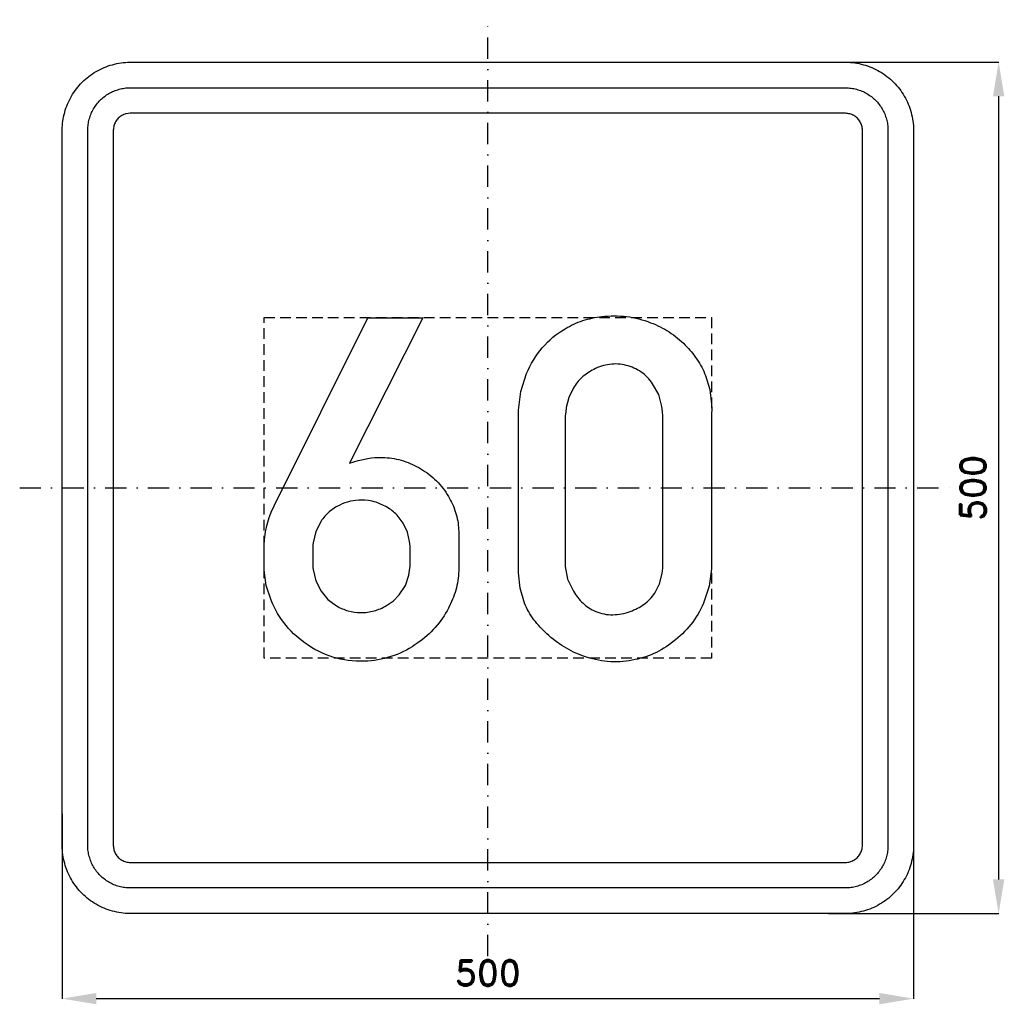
# Model space of a CAD drawing. Header units: millimetres. Extents: x -275 to 303, y -303 to 275.
import ezdxf

# ---------------------------------------------------------------- set-up
doc = ezdxf.new("R2010")
doc.units = ezdxf.units.MM
doc.header["$LTSCALE"] = 5
doc.linetypes.add('ČERCHOVANÁX2', pattern=[2, 1, -0.5, 0, -0.5])
doc.linetypes.add('ČÁRKOVANÁX2', pattern=[1.5, 1, -0.5])
doc.layers.add('Kóty', color=2, linetype='Continuous')
doc.layers.add('Značka', color=7, linetype='Continuous')
doc.styles.get("Standard").update_dxf_attribs({"font": 'romand.shx', "height": 15})
doc.dimstyles.get("Standard").update_dxf_attribs({"dimtxt": 15, "dimasz": 20, "dimexe": 0.18, "dimexo": 0.0625, "dimgap": 7.5, "dimtad": 1, "dimdec": 0, "dimzin": 0, "dimdsep": 46, "dimtxsty": 'Standard', "dimcen": 0.09, "dimadec": 0, "dimazin": 0, "dimtfac": 1, "dimtdec": 0, "dimtofl": 0, "dimtmove": 0, "dimatfit": 3, "dimfxl": 1, "dimtolj": 1, "dimtzin": 0, "dimarcsym": 0})

# ---------------------------------------------------------------- blocks, each defined once
blk = doc.blocks.new('*D0')
at = {"layer": 'Defpoints', "color": 0, "transparency": 16777216}
for p in [(197.45, 250), (200.02, -250), (300, -250)]:
    blk.add_point(p, dxfattribs=at)
at = {"layer": 'Kóty', "color": 0, "lineweight": -2, "transparency": 16777216}
for p, q in [((197.51, 250), (300.18, 250)), ((300, 230), (300, -230)), ((200.08, -250), (300.18, -250))]:
    blk.add_line(p, q, dxfattribs=at)
at = {"layer": 'Kóty', "color": 0, "transparency": 16777216}
for points in [[(296.67, 230), (303.33, 230), (300, 250)], [(296.67, -230), (303.33, -230), (300, -250)]]:
    blk.add_solid(points, dxfattribs=at)
at = {"layer": 'Kóty', "color": 0, "transparency": 16777216, "insert": (285, 0), "char_height": 15, "attachment_point": 5, "rotation": 90}
blk.add_mtext('\\A1;500', dxfattribs=at)
blk = doc.blocks.new('*D1')
at = {"layer": 'Defpoints', "color": 0, "transparency": 16777216}
for p in [(-250, -191.31), (250, -210), (250, -300)]:
    blk.add_point(p, dxfattribs=at)
at = {"layer": 'Kóty', "color": 0, "lineweight": -2, "transparency": 16777216}
for p, q in [((-250, -191.37), (-250, -300.18)), ((250, -210.06), (250, -300.18)), ((-230, -300), (230, -300))]:
    blk.add_line(p, q, dxfattribs=at)
at = {"layer": 'Kóty', "color": 0, "transparency": 16777216}
for points in [[(-230, -296.67), (-230, -303.33), (-250, -300)], [(230, -296.67), (230, -303.33), (250, -300)]]:
    blk.add_solid(points, dxfattribs=at)
at = {"layer": 'Kóty', "color": 0, "transparency": 16777216, "insert": (0, -285), "char_height": 15, "attachment_point": 5}
blk.add_mtext('\\A1;500', dxfattribs=at)

msp = doc.modelspace()

# ---------------------------------------------------------------- linework, layer by layer
at = {"layer": 'Značka', "color": 6, "linetype": 'ČERCHOVANÁX2', "ltscale": 2.5}
for points in [[(0, -275), (0, 275)], [(-275, 0), (275, 0)]]:
    msp.add_lwpolyline(points, dxfattribs=at)
at = {"layer": 'Značka', "color": 5}
for points in [[(-210, -250), (-210.157, -250), (-210.314, -249.999, -0.0321795), (-215.479, -249.637, -0.0354417), (-220.555, -248.582, -0.0362703), (-225.464, -246.923, -0.0344214), (-230.091, -244.589, -0.0337228), (-234.402, -241.714, -0.0340857), (-238.284, -238.284, -0.0342101), (-241.717, -234.403, -0.0342303), (-244.589, -230.091, -0.0340422), (-246.906, -225.46, -0.0334123), (-248.582, -220.555, -0.0341272), (-249.654, -215.477, -0.0367437), (-249.999, -210.314), (-250, -210.157), (-250, -210), (-250, 210), (-250, 210.157), (-249.999, 210.314, -0.0321794), (-249.637, 215.479, -0.0354442), (-248.582, 220.555, -0.0362649), (-246.923, 225.464, -0.0344166), (-244.589, 230.091, -0.0337177), (-241.714, 234.402, -0.0340796), (-238.284, 238.284, -0.0342128), (-234.403, 241.717, -0.0342224), (-230.091, 244.589, -0.0340475), (-225.46, 246.906, -0.033405), (-220.555, 248.582, -0.0341289), (-215.477, 249.654, -0.0367407), (-210.314, 249.999), (-210.157, 250), (-210, 250), (210, 250), (210.157, 250), (210.314, 249.999, -0.0321794), (215.479, 249.637, -0.0354428), (220.555, 248.582, -0.0362594), (225.464, 246.923, -0.0344088), (230.091, 244.589, -0.0337189), (234.402, 241.714, -0.0340731), (238.284, 238.284, -0.0342144), (241.717, 234.403, -0.0342259), (244.589, 230.091, -0.0340499), (246.906, 225.46, -0.0334066), (248.582, 220.555, -0.0341277), (249.654, 215.477, -0.0367414), (249.999, 210.314), (250, 210.157), (250, 210), (250, -210), (250, -210.157), (249.999, -210.314, -0.0321795), (249.637, -215.479, -0.0354421), (248.582, -220.555, -0.0362592), (246.923, -225.464, -0.0344116), (244.589, -230.091, -0.033722), (241.714, -234.402, -0.0340791), (238.284, -238.284, -0.0342076), (234.403, -241.717, -0.0342334), (230.091, -244.589, -0.0340472), (225.46, -246.906, -0.0334177), (220.555, -248.582, -0.0341277), (215.477, -249.654, -0.0367473), (210.314, -249.999), (210.157, -250), (210, -250), (-210, -250)], [(-210, -235), (-210.098, -235), (-210.196, -234.999, -0.0321795), (-213.424, -234.773, -0.0354416), (-216.597, -234.114, -0.0362629), (-219.665, -233.077, -0.0344152), (-222.557, -231.618, -0.0337193), (-225.251, -229.821, -0.034085), (-227.678, -227.678, -0.0342046), (-229.823, -225.252, -0.034229), (-231.618, -222.557, -0.0340469), (-233.066, -219.663, -0.0334131), (-234.114, -216.597, -0.0341266), (-234.784, -213.423, -0.0367459), (-234.999, -210.196), (-235, -210.098), (-235, -210), (-235, 210), (-235, 210.098), (-234.999, 210.196, -0.0321788), (-234.773, 213.424, -0.0354481), (-234.114, 216.597, -0.0362683), (-233.077, 219.665, -0.0344122), (-231.618, 222.557, -0.0337222), (-229.821, 225.251, -0.0340955), (-227.678, 227.678, -0.0341878), (-225.252, 229.823, -0.0342259), (-222.557, 231.618, -0.0340259), (-219.663, 233.066, -0.0334071), (-216.597, 234.114, -0.0341381), (-213.423, 234.784, -0.0367365), (-210.196, 234.999), (-210.098, 235), (-210, 235), (210, 235), (210.098, 235), (210.196, 234.999, -0.0321976), (213.424, 234.773, -0.0354366), (216.597, 234.114, -0.0362483), (219.665, 233.077, -0.0343996), (222.557, 231.618, -0.0337259), (225.251, 229.821, -0.0340903), (227.678, 227.678, -0.0341924), (229.823, 225.252, -0.0342246), (231.618, 222.557, -0.0340342), (233.066, 219.663, -0.033413), (234.114, 216.597, -0.0341406), (234.784, 213.423, -0.0367343), (234.999, 210.196), (235, 210.098), (235, 210), (235, -210), (235, -210.098), (234.999, -210.196, -0.0321983), (234.773, -213.424, -0.0354324), (234.114, -216.597, -0.0362459), (233.077, -219.665, -0.0344078), (231.618, -222.557, -0.0337232), (229.821, -225.251, -0.034081), (227.678, -227.678, -0.0342138), (225.252, -229.823, -0.0342285), (222.557, -231.618, -0.0340468), (219.663, -233.066, -0.0334175), (216.597, -234.114, -0.0341268), (213.423, -234.784, -0.036739), (210.196, -234.999), (210.098, -235), (210, -235), (-210, -235)], [(-210, -220), (210, -220), (210.039, -220), (210.079, -220, 0.032183), (211.37, -219.909, 0.0354467), (212.639, -219.646, 0.0362744), (213.866, -219.231, 0.0344144), (215.023, -218.647, 0.033745), (216.1, -217.928, 0.0340968), (217.071, -217.071, 0.0341871), (217.929, -216.101, 0.0342063), (218.647, -215.023, 0.0340292), (219.227, -213.865, 0.0334622), (219.646, -212.639, 0.0341275), (219.914, -211.369, 0.036765), (220, -210.079), (220, -210.039), (220, -210), (220, 210), (220, 210.039), (220, 210.079, 0.032183), (219.909, 211.37, 0.0354928), (219.646, 212.639, 0.0362965), (219.231, 213.866, 0.0344255), (218.647, 215.023, 0.0337541), (217.928, 216.1, 0.0340968), (217.071, 217.071, 0.0342115), (216.101, 217.929, 0.0341795), (215.023, 218.647, 0.0340137), (213.865, 219.227, 0.0334698), (212.639, 219.646, 0.0341235), (211.369, 219.914, 0.0367638), (210.079, 220), (210.039, 220), (210, 220), (-210, 220), (-210.039, 220), (-210.079, 220), (-211.37, 219.909), (-212.639, 219.646, 0.0362814), (-213.866, 219.231, 0.0344198), (-215.023, 218.647, 0.033728), (-216.1, 217.928, 0.0340771), (-217.071, 217.071, 0.0342342), (-217.929, 216.101, 0.0342041), (-218.647, 215.023, 0.0340291), (-219.227, 213.865, 0.0334198), (-219.646, 212.639, 0.0341179), (-219.914, 211.369, 0.0367402), (-220, 210.079), (-220, 210.039), (-220, 210), (-220, -210), (-220, -210.039), (-220, -210.079, 0.0321735), (-219.909, -211.37, 0.0354428), (-219.646, -212.639, 0.0362649), (-219.231, -213.866, 0.0344139), (-218.647, -215.023, 0.0337189), (-217.928, -216.1, 0.0340819), (-217.071, -217.071, 0.0342185), (-216.101, -217.929, 0.0342259), (-215.023, -218.647, 0.0340499), (-213.865, -219.227, 0.0334066), (-212.639, -219.646, 0.0341277), (-211.369, -219.914, 0.0367414), (-210.079, -220), (-210.039, -220), (-210, -220)], [(-38.28, 99.938), (-81.2, 14.458), (-78.73, 15.269), (-76.24, 16.021, -0.039137), (-68.45, 17.575, -0.0459379), (-60.51, 17.792, -0.0661339), (-49.56, 15.84, -0.0620758), (-39.41, 11.167, -0.0644875), (-30.21, 4.109, -0.0674321), (-23.18, -5.083, -0.0606733), (-18.96, -14.416, -0.0629965), (-17.16, -24.417), (-17.09, -25.531), (-17.03, -26.646), (-17.03, -45.979), (-17.05, -47.396), (-17.09, -48.812, -0.0576306), (-18.89, -60.033, -0.056105), (-23.18, -70.625, -0.0655642), (-30.88, -81.973, -0.0611398), (-41.2, -91.062, -0.0693423), (-55.11, -98.49, -0.0745045), (-70.53, -101.687, -0.0866098), (-88.81, -100.051, -0.085339), (-105.53, -92.396, -0.0801297), (-118.51, -80.857, -0.0761693), (-127.34, -65.917), (-130.25, -57.31), (-131.39, -48.396), (-131.41, -47.177), (-131.41, -45.958), (-131.41, -32.583), (-131.3, -31.5), (-131.2, -30.417), (-130.6, -25.885), (-129.66, -21.417), (-128.42, -17.324), (-126.82, -13.354), (-126.21, -11.985), (-125.57, -10.625), (-70.57, 99.938), (-38.28, 99.938)], [(17.97, 42.083), (17.95, 43.875), (17.97, 45.667), (19.28, 56.603), (22.74, 67.167, -0.0795614), (31.93, 82.258, -0.0890895), (45.43, 93.438, -0.0597947), (55.76, 98.22, -0.0520207), (66.93, 100.604, -0.0620177), (81.49, 100.623, -0.0644938), (95.57, 97.021, -0.0554415), (106.46, 91.574, -0.0554853), (115.89, 83.875, -0.05109), (122.81, 75.553, -0.0549395), (127.82, 65.979), (130.38, 57.763), (131.41, 49.25), (131.46, 46.27), (131.41, 43.292), (131.41, -43.875), (131.42, -45.667), (131.41, -47.458), (130.06, -57.824), (126.64, -67.771, -0.0667927), (119.19, -80.289, -0.0659008), (108.72, -90.437, -0.0611167), (97.45, -97.314, -0.0641391), (84.84, -101.187, -0.0696631), (70.34, -101.96, -0.0674543), (56.18, -98.812, -0.0568005), (44.75, -93.405, -0.0496132), (34.68, -85.667, -0.0480543), (27.06, -77.414, -0.0659209), (21.55, -67.771), (18.9, -59.002), (17.97, -49.854), (17.93, -46.86), (17.97, -43.875), (17.97, 42.083)], [(45.43, 42.083), (45.43, -43.875), (45.41, -45.074), (45.43, -46.271), (46.83, -53.675), (50.2, -60.604, 0.0706733), (55.87, -67.729, 0.0946021), (63.34, -72.542, 0.108397), (73.35, -74.517, 0.0875524), (83.64, -72.542, 0.0781562), (91.77, -68.314, 0.0881662), (97.97, -61.792), (100.88, -56.343), (102.39, -50.375), (102.67, -47.132), (102.74, -43.875), (102.74, 42.083), (102.55, 44.912), (102.24, 47.729), (100.35, 54.766), (96.78, 61.188, 0.088085), (89.99, 68.016, 0.0978857), (81.26, 71.938, 0.0998471), (71.53, 72.549, 0.0882868), (62.16, 69.563, 0.0741885), (55.26, 64.877, 0.0756883), (50.09, 58.438), (47.52, 53.028), (46.05, 47.229), (45.69, 44.661), (45.43, 42.083)], [(-102.86, -34.167), (-102.86, -46.104), (-102.74, -47), (-102.61, -47.896), (-100.98, -54.587), (-97.93, -60.729), (-93.95, -65.548), (-88.89, -69.271, 0.0672275), (-82.05, -72.212, 0.0693609), (-74.7, -73.208, 0.0721866), (-66.86, -72.249, 0.0687171), (-59.59, -69.167), (-55.53, -66.39), (-52.05, -62.917), (-48.47, -57.424), (-46.41, -51.229), (-45.96, -48.614), (-45.66, -45.979), (-45.66, -34.375), (-45.78, -32.957), (-45.95, -31.542), (-47.3, -25.941), (-49.82, -20.729, 0.0749719), (-54.77, -14.66, 0.0723169), (-61.26, -10.271), (-65.61, -8.458, 0.0437229), (-70.18, -7.437), (-72.18, -7.218), (-74.2, -7.146, 0.0575923), (-80.77, -7.874, 0.0608752), (-87.01, -10.125, 0.0692879), (-93.16, -14.107, 0.070601), (-97.99, -19.625), (-101.12, -25.666), (-102.66, -32.25), (-102.77, -33.208), (-102.86, -34.167)]]:
    msp.add_lwpolyline(points, format="xyb", dxfattribs=at)
at = {"layer": 'Značka', "color": 6, "linetype": 'ČÁRKOVANÁX2', "ltscale": 1.25}
msp.add_lwpolyline([(-131.41, -100), (-131.41, 100), (131.41, 100), (131.41, -100), (-131.41, -100)], dxfattribs=at)

# ---------------------------------------------------------------- dimensions: what is measured, and where the dimension line sits
at = {"layer": 'Kóty'}
dim = msp.add_linear_dim(base=(300, -250), p1=(197.45, 250), p2=(200.015, -250), angle=90, dimstyle='Standard', dxfattribs=at)
dim.commit()
dim.dimension.update_dxf_attribs({"geometry": '*D0', "text_midpoint": (285, 0)})
dim = msp.add_linear_dim(base=(250, -300), p1=(-250, -191.308), p2=(250, -210), dimstyle='Standard', dxfattribs=at)
dim.commit()
dim.dimension.update_dxf_attribs({"geometry": '*D1', "text_midpoint": (0, -285)})

doc.saveas('drawing.dxf')
